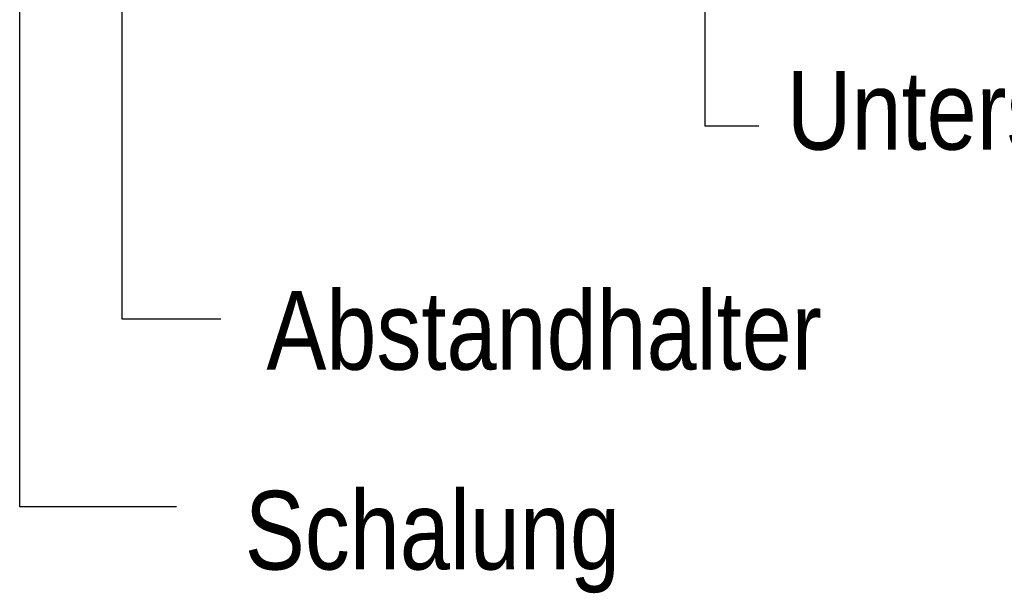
# Model space of a CAD drawing. Header units: millimetres. Extents: x -4 to 113, y -17 to 52.
# Tile 76 of 91: x 107.51 to 108.889, y 29.394 to 30.201. Entities that reach past the tile are written whole.
import ezdxf

# ---------------------------------------------------------------- set-up
doc = ezdxf.new("R2010")
doc.units = ezdxf.units.MM
doc.layers.add('Mattenbewehrung', color=7, linetype='Continuous', lineweight=20)
doc.styles.add('Arial Narrow', font='ARIALN.TTF')

msp = doc.modelspace()

# ---------------------------------------------------------------- linework, layer by layer
at = {"layer": 'Mattenbewehrung', "color": 3, "linetype": 'Continuous', "lineweight": 25}
for p, q in [((108.469693, 30.548805), (108.469693, 30.052684)), ((107.653595, 29.781755), (107.653595, 30.458471)), ((107.510271, 29.519101), (107.510271, 30.365858)), ((108.469693, 30.052684), (108.545514, 30.052684)), ((107.791941, 29.781755), (107.653595, 29.781755)), ((107.72992, 29.519101), (107.510271, 29.519101))]:
    msp.add_line(p, q, dxfattribs=at)

# ---------------------------------------------------------------- texts
at = {"layer": 'Mattenbewehrung', "color": 7, "lineweight": 18, "style": 'Arial Narrow'}
for s, p in [('Unterstützungskörbe', (108.584255, 30.019154)), ('Abstandhalter', (107.855771, 29.711167)), ('Schalung', (107.825511, 29.43156))]:
    msp.add_text(s, height=0.11, dxfattribs=at).set_placement(p)

doc.saveas('drawing.dxf')
